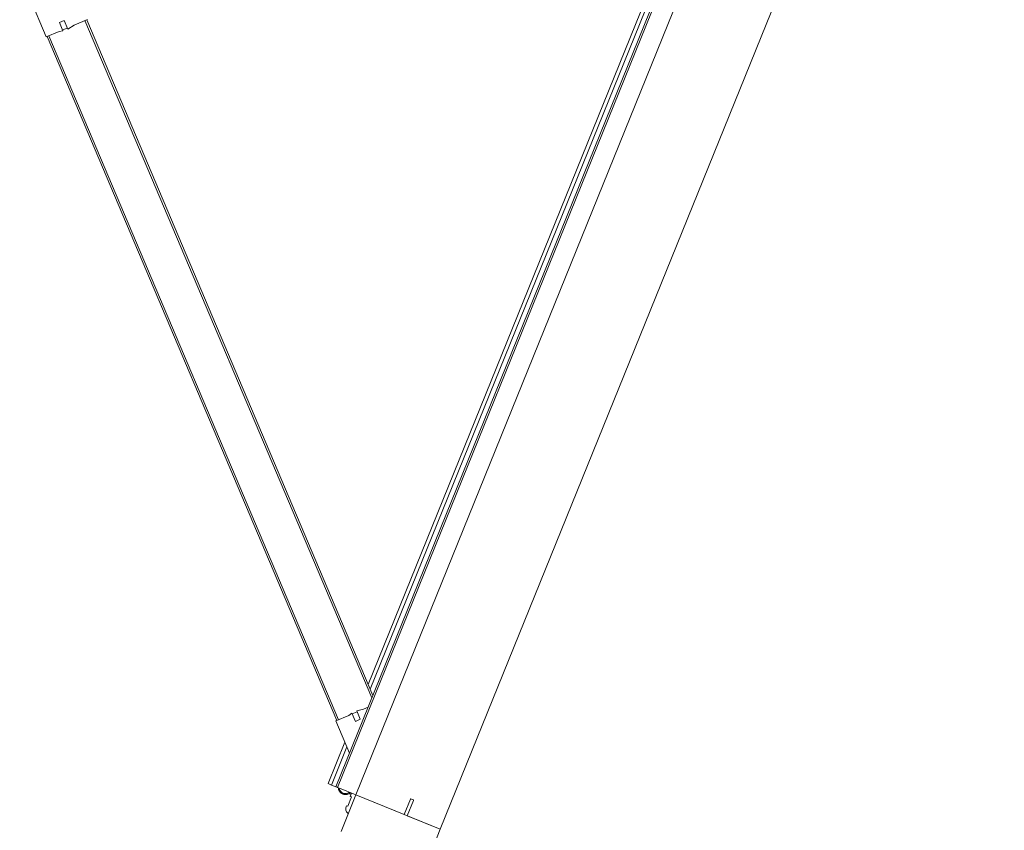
# Model space of a CAD drawing. Header units: inches. Extents: x 424 to 2043, y -237 to 445.
# Tile 36 of 256: x 629.699 to 630.799, y -126.148 to -125.243. Entities that reach past the tile are written whole.
import ezdxf

# ---------------------------------------------------------------- set-up
doc = ezdxf.new("R2010")
doc.units = ezdxf.units.IN
doc.header["$MEASUREMENT"] = 0
doc.layers.add('A-DOOR', color=31, linetype='Continuous', lineweight=9)

# ---------------------------------------------------------------- blocks, each defined once
blk = doc.blocks.new('5-panel_Bi-fold_external_door_10806 - Type 1-225860-همکف')
at = {"layer": 'A-DOOR'}
for p, q in [((-1.6227, 0.7434), (-1.6764, 0.6897)), ((-1.6757, 0.689), (-2.262, 0.1027)), ((-1.6743, 0.6876), (-2.2606, 0.1012)), ((-1.6764, 0.6897), (-1.6652, 0.6785)), ((-1.6757, 0.689), (-1.6743, 0.6876)), ((-1.6632, 0.675), (-1.6561, 0.6821)), ((-1.6561, 0.6821), (-1.6518, 0.6779)), ((-1.6652, 0.6785), (-1.6632, 0.675)), ((-1.6624, 0.6757), (-1.6582, 0.6715)), ((-1.6518, 0.6779), (-1.6592, 0.6705)), ((-1.6592, 0.6705), (-1.6526, 0.6659)), ((-1.6526, 0.6659), (-1.641, 0.6543)), ((-1.6432, 0.6565), (-2.2239, 0.0757)), ((-1.6417, 0.655), (-2.2211, 0.0757)), ((-1.6432, 0.6565), (-1.6417, 0.655)), ((-2.2627, 0.1034), (-2.2904, 0.0757)), ((-2.2516, 0.0922), (-2.2627, 0.1034)), ((-2.2606, 0.1012), (-2.262, 0.1027)), ((-2.2551, 0.083), (-2.248, 0.0901)), ((-2.248, 0.0901), (-2.2516, 0.0922)), ((-2.2445, 0.0851), (-2.2488, 0.0894)), ((-2.281, 0.0851), (-2.331, 0.0851)), ((-2.331, 0.0811), (-2.331, 0.0851)), ((-2.331, 0.0811), (-2.285, 0.0811)), ((-2.331, 0.0801), (-2.331, 0.0811)), ((-2.331, 0.0755), (-2.331, 0.0801)), ((-2.2509, 0.0788), (-2.2551, 0.083)), ((-2.2435, 0.0861), (-2.2509, 0.0788)), ((-2.2389, 0.0796), (-2.2435, 0.0861)), ((-2.2351, 0.0757), (-2.2389, 0.0796)), ((-2.2157, 0.0811), (-0.936, 0.0811)), ((-0.94, 0.0851), (-2.2117, 0.0851)), ((2.581, 0.0759), (-2.331, 0.0759)), ((-2.331, 0.0755), (-2.331, 0.0759)), ((-2.331, 0.0743), (-2.331, 0.0755)), ((-2.331, 0.0737), (-2.331, 0.0743)), ((2.581, 0.0737), (-2.331, 0.0737)), ((-2.331, 0.0693), (-2.331, 0.0737)), ((-2.331, 0.0538), (-2.331, 0.0693)), ((-2.3461, 0.0569), (-2.3469, 0.0569)), ((-2.3461, 0.0569), (-2.3469, 0.0569)), ((-2.3461, 0.0553), (-2.3461, 0.0569)), ((-2.3461, 0.0553), (-2.3461, 0.0569)), ((-2.335, 0.0553), (-2.3461, 0.0553)), ((-2.331, 0.0569), (-2.335, 0.0569)), ((-2.335, 0.0569), (-2.335, 0.0553)), ((-2.3325, 0.0594), (-2.3325, 0.0569)), ((-2.3325, 0.0594), (-2.3325, 0.0569)), ((-2.3325, 0.0594), (-2.3325, 0.0569)), ((-2.3325, 0.0594), (-2.3325, 0.0569)), ((-2.331, 0.0516), (-2.375, 0.0516)), ((-2.331, 0.0516), (-2.331, 0.0538)), ((-2.331, -0.05), (-2.331, 0.0516)), ((-2.331, 0.0516), (2.581, 0.0516)), ((-2.331, -0.0065), (-2.331, 0.0516)), ((-2.3125, -0.0065), (-2.331, -0.0065)), ((-2.331, -0.05), (-2.331, -0.0102)), ((-2.331, -0.0102), (-2.3125, -0.0102)), ((-2.312, -0.0097), (-2.312, -0.007)), ((-2.375, -0.05), (-2.331, -0.05)), ((-2.331, -0.05), (2.581, -0.05))]:
    blk.add_line(p, q, dxfattribs=at)
at = {"layer": 'A-DOOR', "flags": 128}
blk.add_lwpolyline([(-2.3312, 0.0727), (-2.3315, 0.0725), (-2.3317, 0.0724), (-2.332, 0.0722), (-2.3323, 0.072), (-2.3325, 0.0718), (-2.3328, 0.0716), (-2.333, 0.0714), (-2.3332, 0.0712), (-2.3335, 0.0709), (-2.3337, 0.0707), (-2.3339, 0.0704), (-2.3341, 0.0702), (-2.3342, 0.0699), (-2.3344, 0.0696), (-2.3346, 0.0694), (-2.3347, 0.0691), (-2.3348, 0.0688), (-2.335, 0.0685), (-2.3351, 0.0682), (-2.3352, 0.0679), (-2.3352, 0.0676), (-2.3353, 0.0673), (-2.3354, 0.067), (-2.3354, 0.0666), (-2.3355, 0.0663), (-2.3355, 0.066), (-2.3355, 0.0657), (-2.3355, 0.0654), (-2.3355, 0.065), (-2.3355, 0.0647), (-2.3354, 0.0644), (-2.3354, 0.0641), (-2.3353, 0.0638), (-2.3352, 0.0635), (-2.3351, 0.0632), (-2.335, 0.0629), (-2.3349, 0.0626), (-2.3348, 0.0623), (-2.3346, 0.062), (-2.3345, 0.0617), (-2.3343, 0.0614), (-2.3342, 0.0612), (-2.334, 0.0609), (-2.3338, 0.0606), (-2.3336, 0.0604), (-2.3334, 0.0602), (-2.3331, 0.0599), (-2.3329, 0.0597), (-2.3327, 0.0595), (-2.3324, 0.0593), (-2.3322, 0.0591), (-2.3319, 0.0589), (-2.3316, 0.0587), (-2.3313, 0.0586), (-2.3311, 0.0584)], dxfattribs=at)
blk.add_lwpolyline([(-2.3312, 0.0727), (-2.3315, 0.0725), (-2.3317, 0.0724), (-2.332, 0.0722), (-2.3323, 0.072), (-2.3325, 0.0718), (-2.3328, 0.0716), (-2.333, 0.0714), (-2.3332, 0.0712), (-2.3335, 0.0709), (-2.3337, 0.0707), (-2.3339, 0.0704), (-2.3341, 0.0702), (-2.3342, 0.0699), (-2.3344, 0.0696), (-2.3346, 0.0694), (-2.3347, 0.0691), (-2.3348, 0.0688), (-2.335, 0.0685), (-2.3351, 0.0682), (-2.3352, 0.0679), (-2.3352, 0.0676), (-2.3353, 0.0673), (-2.3354, 0.067), (-2.3354, 0.0666), (-2.3355, 0.0663), (-2.3355, 0.066), (-2.3355, 0.0657), (-2.3355, 0.0654), (-2.3355, 0.065), (-2.3355, 0.0647), (-2.3354, 0.0644), (-2.3354, 0.0641), (-2.3353, 0.0638), (-2.3352, 0.0635), (-2.3351, 0.0632), (-2.335, 0.0629), (-2.3349, 0.0626), (-2.3348, 0.0623), (-2.3346, 0.062), (-2.3345, 0.0617), (-2.3343, 0.0614), (-2.3342, 0.0612), (-2.334, 0.0609), (-2.3338, 0.0606), (-2.3336, 0.0604), (-2.3334, 0.0602), (-2.3331, 0.0599), (-2.3329, 0.0597), (-2.3327, 0.0595), (-2.3324, 0.0593), (-2.3322, 0.0591), (-2.3319, 0.0589), (-2.3316, 0.0587), (-2.3313, 0.0586), (-2.3311, 0.0584)], dxfattribs=at)
blk.add_lwpolyline([(-2.3312, 0.0727), (-2.3315, 0.0725), (-2.3317, 0.0724), (-2.332, 0.0722), (-2.3323, 0.072), (-2.3325, 0.0718), (-2.3328, 0.0716), (-2.333, 0.0714), (-2.3332, 0.0712), (-2.3335, 0.0709), (-2.3337, 0.0707), (-2.3339, 0.0704), (-2.3341, 0.0702), (-2.3342, 0.0699), (-2.3344, 0.0696), (-2.3346, 0.0694), (-2.3347, 0.0691), (-2.3348, 0.0688), (-2.335, 0.0685), (-2.3351, 0.0682), (-2.3352, 0.0679), (-2.3352, 0.0676), (-2.3353, 0.0673), (-2.3354, 0.067), (-2.3354, 0.0666), (-2.3355, 0.0663), (-2.3355, 0.066), (-2.3355, 0.0657), (-2.3355, 0.0654), (-2.3355, 0.065), (-2.3355, 0.0647), (-2.3354, 0.0644), (-2.3354, 0.0641), (-2.3353, 0.0638), (-2.3352, 0.0635), (-2.3351, 0.0632), (-2.335, 0.0629), (-2.3349, 0.0626), (-2.3348, 0.0623), (-2.3346, 0.062), (-2.3345, 0.0617), (-2.3343, 0.0614), (-2.3342, 0.0612), (-2.334, 0.0609), (-2.3338, 0.0606), (-2.3336, 0.0604), (-2.3334, 0.0602), (-2.3331, 0.0599), (-2.3329, 0.0597), (-2.3327, 0.0595), (-2.3324, 0.0593), (-2.3322, 0.0591), (-2.3319, 0.0589), (-2.3316, 0.0587), (-2.3313, 0.0586), (-2.3311, 0.0584)], dxfattribs=at)
blk.add_lwpolyline([(-2.3312, 0.0727), (-2.3315, 0.0725), (-2.3317, 0.0724), (-2.332, 0.0722), (-2.3323, 0.072), (-2.3325, 0.0718), (-2.3328, 0.0716), (-2.333, 0.0714), (-2.3332, 0.0712), (-2.3335, 0.0709), (-2.3337, 0.0707), (-2.3339, 0.0704), (-2.3341, 0.0702), (-2.3342, 0.0699), (-2.3344, 0.0696), (-2.3346, 0.0694), (-2.3347, 0.0691), (-2.3348, 0.0688), (-2.335, 0.0685), (-2.3351, 0.0682), (-2.3352, 0.0679), (-2.3352, 0.0676), (-2.3353, 0.0673), (-2.3354, 0.067), (-2.3354, 0.0666), (-2.3355, 0.0663), (-2.3355, 0.066), (-2.3355, 0.0657), (-2.3355, 0.0654), (-2.3355, 0.065), (-2.3355, 0.0647), (-2.3354, 0.0644), (-2.3354, 0.0641), (-2.3353, 0.0638), (-2.3352, 0.0635), (-2.3351, 0.0632), (-2.335, 0.0629), (-2.3349, 0.0626), (-2.3348, 0.0623), (-2.3346, 0.062), (-2.3345, 0.0617), (-2.3343, 0.0614), (-2.3342, 0.0612), (-2.334, 0.0609), (-2.3338, 0.0606), (-2.3336, 0.0604), (-2.3334, 0.0602), (-2.3331, 0.0599), (-2.3329, 0.0597), (-2.3327, 0.0595), (-2.3324, 0.0593), (-2.3322, 0.0591), (-2.3319, 0.0589), (-2.3316, 0.0587), (-2.3313, 0.0586), (-2.3311, 0.0584)], dxfattribs=at)
blk.add_lwpolyline([(-2.3312, 0.0727), (-2.3315, 0.0725), (-2.3317, 0.0724), (-2.332, 0.0722), (-2.3323, 0.072), (-2.3325, 0.0718), (-2.3328, 0.0716), (-2.333, 0.0714), (-2.3332, 0.0712), (-2.3335, 0.0709), (-2.3337, 0.0707), (-2.3339, 0.0704), (-2.3341, 0.0702), (-2.3342, 0.0699), (-2.3344, 0.0696), (-2.3346, 0.0694), (-2.3347, 0.0691), (-2.3348, 0.0688), (-2.335, 0.0685), (-2.3351, 0.0682), (-2.3352, 0.0679), (-2.3352, 0.0676), (-2.3353, 0.0673), (-2.3354, 0.067), (-2.3354, 0.0666), (-2.3355, 0.0663), (-2.3355, 0.066), (-2.3355, 0.0657), (-2.3355, 0.0654), (-2.3355, 0.065), (-2.3355, 0.0647), (-2.3354, 0.0644), (-2.3354, 0.0641), (-2.3353, 0.0638), (-2.3352, 0.0635), (-2.3351, 0.0632), (-2.335, 0.0629), (-2.3349, 0.0626), (-2.3348, 0.0623), (-2.3346, 0.062), (-2.3345, 0.0617), (-2.3343, 0.0614), (-2.3342, 0.0612), (-2.334, 0.0609), (-2.3338, 0.0606), (-2.3336, 0.0604), (-2.3334, 0.0602), (-2.3331, 0.0599), (-2.3329, 0.0597), (-2.3327, 0.0595), (-2.3324, 0.0593), (-2.3322, 0.0591), (-2.3319, 0.0589), (-2.3316, 0.0587), (-2.3313, 0.0586), (-2.3311, 0.0584)], dxfattribs=at)
blk.add_lwpolyline([(-2.3312, 0.0727), (-2.3315, 0.0725), (-2.3317, 0.0724), (-2.332, 0.0722), (-2.3323, 0.072), (-2.3325, 0.0718), (-2.3328, 0.0716), (-2.333, 0.0714), (-2.3332, 0.0712), (-2.3335, 0.0709), (-2.3337, 0.0707), (-2.3339, 0.0704), (-2.3341, 0.0702), (-2.3342, 0.0699), (-2.3344, 0.0696), (-2.3346, 0.0694), (-2.3347, 0.0691), (-2.3348, 0.0688), (-2.335, 0.0685), (-2.3351, 0.0682), (-2.3352, 0.0679), (-2.3352, 0.0676), (-2.3353, 0.0673), (-2.3354, 0.067), (-2.3354, 0.0666), (-2.3355, 0.0663), (-2.3355, 0.066), (-2.3355, 0.0657), (-2.3355, 0.0654), (-2.3355, 0.065), (-2.3355, 0.0647), (-2.3354, 0.0644), (-2.3354, 0.0641), (-2.3353, 0.0638), (-2.3352, 0.0635), (-2.3351, 0.0632), (-2.335, 0.0629), (-2.3349, 0.0626), (-2.3348, 0.0623), (-2.3346, 0.062), (-2.3345, 0.0617), (-2.3343, 0.0614), (-2.3342, 0.0612), (-2.334, 0.0609), (-2.3338, 0.0606), (-2.3336, 0.0604), (-2.3334, 0.0602), (-2.3331, 0.0599), (-2.3329, 0.0597), (-2.3327, 0.0595), (-2.3324, 0.0593), (-2.3322, 0.0591), (-2.3319, 0.0589), (-2.3316, 0.0587), (-2.3313, 0.0586), (-2.3311, 0.0584)], dxfattribs=at)
blk.add_lwpolyline([(-2.3312, 0.0727), (-2.3315, 0.0725), (-2.3317, 0.0724), (-2.332, 0.0722), (-2.3323, 0.072), (-2.3325, 0.0718), (-2.3328, 0.0716), (-2.333, 0.0714), (-2.3332, 0.0712), (-2.3335, 0.0709), (-2.3337, 0.0707), (-2.3339, 0.0704), (-2.3341, 0.0702), (-2.3342, 0.0699), (-2.3344, 0.0696), (-2.3346, 0.0694), (-2.3347, 0.0691), (-2.3348, 0.0688), (-2.335, 0.0685), (-2.3351, 0.0682), (-2.3352, 0.0679), (-2.3352, 0.0676), (-2.3353, 0.0673), (-2.3354, 0.067), (-2.3354, 0.0666), (-2.3355, 0.0663), (-2.3355, 0.066), (-2.3355, 0.0657), (-2.3355, 0.0654), (-2.3355, 0.065), (-2.3355, 0.0647), (-2.3354, 0.0644), (-2.3354, 0.0641), (-2.3353, 0.0638), (-2.3352, 0.0635), (-2.3351, 0.0632), (-2.335, 0.0629), (-2.3349, 0.0626), (-2.3348, 0.0623), (-2.3346, 0.062), (-2.3345, 0.0617), (-2.3343, 0.0614), (-2.3342, 0.0612), (-2.334, 0.0609), (-2.3338, 0.0606), (-2.3336, 0.0604), (-2.3334, 0.0602), (-2.3331, 0.0599), (-2.3329, 0.0597), (-2.3327, 0.0595), (-2.3324, 0.0593), (-2.3322, 0.0591), (-2.3319, 0.0589), (-2.3316, 0.0587), (-2.3313, 0.0586), (-2.3311, 0.0584)], dxfattribs=at)
blk.add_lwpolyline([(-2.3312, 0.0727), (-2.3315, 0.0725), (-2.3317, 0.0724), (-2.332, 0.0722), (-2.3323, 0.072), (-2.3325, 0.0718), (-2.3328, 0.0716), (-2.333, 0.0714), (-2.3332, 0.0712), (-2.3335, 0.0709), (-2.3337, 0.0707), (-2.3339, 0.0704), (-2.3341, 0.0702), (-2.3342, 0.0699), (-2.3344, 0.0696), (-2.3346, 0.0694), (-2.3347, 0.0691), (-2.3348, 0.0688), (-2.335, 0.0685), (-2.3351, 0.0682), (-2.3352, 0.0679), (-2.3352, 0.0676), (-2.3353, 0.0673), (-2.3354, 0.067), (-2.3354, 0.0666), (-2.3355, 0.0663), (-2.3355, 0.066), (-2.3355, 0.0657), (-2.3355, 0.0654), (-2.3355, 0.065), (-2.3355, 0.0647), (-2.3354, 0.0644), (-2.3354, 0.0641), (-2.3353, 0.0638), (-2.3352, 0.0635), (-2.3351, 0.0632), (-2.335, 0.0629), (-2.3349, 0.0626), (-2.3348, 0.0623), (-2.3346, 0.062), (-2.3345, 0.0617), (-2.3343, 0.0614), (-2.3342, 0.0612), (-2.334, 0.0609), (-2.3338, 0.0606), (-2.3336, 0.0604), (-2.3334, 0.0602), (-2.3331, 0.0599), (-2.3329, 0.0597), (-2.3327, 0.0595), (-2.3324, 0.0593), (-2.3322, 0.0591), (-2.3319, 0.0589), (-2.3316, 0.0587), (-2.3313, 0.0586), (-2.3311, 0.0584)], dxfattribs=at)
at = {"layer": 'A-DOOR'}
for centre, radius, start, end in [((-2.3275, 0.0656), 0.007, 124.641, 235.359), ((-2.3469, 0.0499), 0.007, 90, 159.7478), ((-2.3469, 0.0499), 0.007, 90, 159.7478), ((-2.3275, 0.0656), 0.008, 231.3178, 244.0452), ((-2.3275, 0.0656), 0.008, 231.3178, 244.0452), ((-2.3275, 0.0656), 0.008, 231.3178, 244.0452), ((-2.3275, 0.0656), 0.008, 231.3178, 244.0452), ((-2.353, 0.0521), 0.0005, 159.7478, 270), ((-2.353, 0.0521), 0.0005, 159.7478, 270), ((-2.3125, -0.007), 0.0005, 0, 90), ((-2.3125, -0.0097), 0.0005, 270, 0)]:
    blk.add_arc(centre, radius, start, end, dxfattribs=at)

msp = doc.modelspace()

# ---------------------------------------------------------------- block references
at = {"layer": 'A-DOOR', "rotation": 67.95454702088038}
msp.add_blockref('5-panel_Bi-fold_external_door_10806 - Type 1-225860-همکف', (630.9976, -123.9677), dxfattribs=at)

doc.saveas('drawing.dxf')
